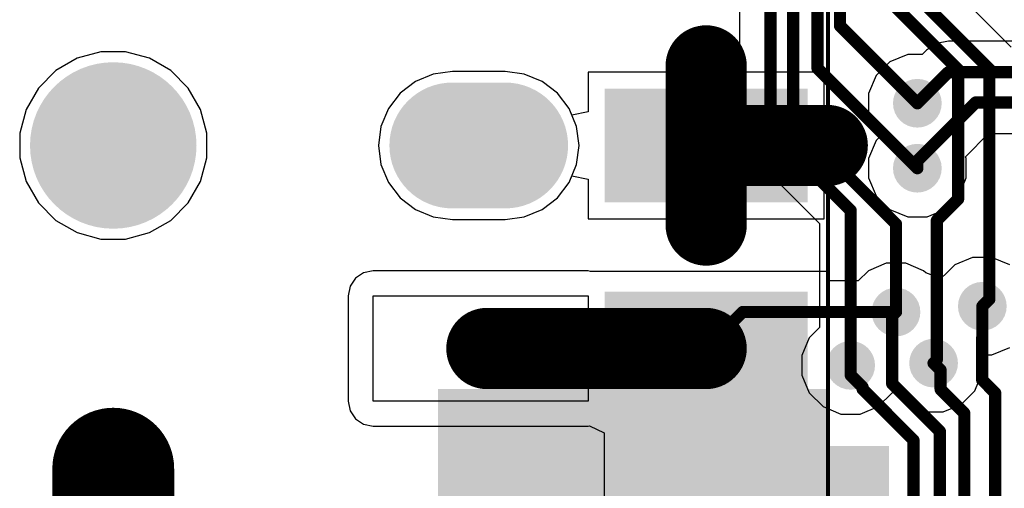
# Model space of a CAD drawing. Header units: inches. Extents: x 0.3 to 40.7, y 0 to 25.4.
# Tile 5 of 13: x 19.3 to 31.5, y 8.5 to 14.2. Entities that reach past the tile are written whole.
import ezdxf

# ---------------------------------------------------------------- set-up
doc = ezdxf.new("R2010")
doc.units = ezdxf.units.IN
for name, color, linetype in [('BOTTOM', 5, 'Continuous'), ('Bottom Solder', 6, 'Continuous'), ('Pad Holes', 156, 'Continuous'), ('TOP', 1, 'Continuous'), ('Top Assembly', 56, 'Continuous'), ('Top Solder', 216, 'Continuous'), ('Via Holes', 16, 'Continuous')]:
    doc.layers.add(name, color=color, linetype=linetype)

# ---------------------------------------------------------------- blocks, each defined once
blk = doc.blocks.new('PEC11J_9215F_S0015_2662')
at = {"layer": 'BOTTOM'}
h = blk.add_hatch(color=5, dxfattribs=at)
edge = h.paths.add_edge_path()
edge.add_arc((0, 0), 0.25, 0, 360)
h = blk.add_hatch(color=5, dxfattribs=at)
edge = h.paths.add_edge_path()
edge.add_arc((0, -4.5), 0.25, 0, 360)
at = {"layer": 'Bottom Solder'}
h = blk.add_hatch(color=6, dxfattribs=at)
edge = h.paths.add_edge_path()
edge.add_arc((0, 0), 0.3, 0, 360)
h = blk.add_hatch(color=6, dxfattribs=at)
edge = h.paths.add_edge_path()
edge.add_arc((0, -4.5), 0.3, 0, 360)
at = {"layer": 'Pad Holes'}
h = blk.add_hatch(color=7, dxfattribs=at)
edge = h.paths.add_edge_path()
edge.add_arc((0, 0), 1.025, 0, 360)
h = blk.add_hatch(color=7, dxfattribs=at)
edge = h.paths.add_edge_path()
edge.add_arc((0, -4.825), 0.775, 180, 360)
edge.add_line((0.775, -4.825), (0.775, -4.175))
edge.add_arc((0, -4.175), 0.775, 0, 180)
edge.add_line((-0.775, -4.175), (-0.775, -4.825))
at = {"layer": 'TOP'}
h = blk.add_hatch(color=1, dxfattribs=at)
edge = h.paths.add_edge_path()
edge.add_arc((0, 0), 0.25, 0, 360)
h = blk.add_hatch(color=1, dxfattribs=at)
edge = h.paths.add_edge_path()
edge.add_arc((0, -4.5), 0.25, 0, 360)
for points in [[(-3.15, -6.1), (-1.85, -6.1), (-1.85, -8.5), (-3.15, -8.5)], [(-0.65, -6.1), (0.65, -6.1), (0.65, -8.5), (-0.65, -8.5)], [(-3.75, -9.5), (-6.25, -9.5), (-6.25, -6.3), (-3.75, -6.3)]]:
    blk.add_hatch(color=1, dxfattribs=at).paths.add_polyline_path(points)
at = {"layer": 'Top Assembly'}
blk.add_hatch(color=56, dxfattribs=at).paths.add_polyline_path([(-7.5, -8.8), (-3, -8.8), (-3, -4), (-7.5, -4)])
at = {"layer": 'Top Solder'}
h = blk.add_hatch(color=216, dxfattribs=at)
edge = h.paths.add_edge_path()
edge.add_arc((0, 0), 0.3, 0, 360)
h = blk.add_hatch(color=216, dxfattribs=at)
edge = h.paths.add_edge_path()
edge.add_arc((0, -4.5), 0.3, 0, 360)
for points in [[(-3.2, -6.05), (-1.8, -6.05), (-1.8, -8.55), (-3.2, -8.55)], [(-0.7, -6.05), (0.7, -6.05), (0.7, -8.55), (-0.7, -8.55)], [(-3.7, -9.55), (-6.3, -9.55), (-6.3, -6.25), (-3.7, -6.25)]]:
    blk.add_hatch(color=216, dxfattribs=at).paths.add_polyline_path(points)
at = {"layer": 'Top Assembly', "const_width": 0.05}
blk.add_lwpolyline([(-7.5, -8.8), (7.5, -8.8)], dxfattribs=at)

msp = doc.modelspace()

# ---------------------------------------------------------------- hatches: boundary and pattern name
at = {"layer": 'BOTTOM'}
h = msp.add_hatch(color=5, dxfattribs=at)
edge = h.paths.add_edge_path()
edge.add_arc((30.4, 13.2), 0.3, 0, 360)
h = msp.add_hatch(color=5, dxfattribs=at)
edge = h.paths.add_edge_path()
edge.add_arc((30.4, 12.4), 0.3, 0, 360)
h = msp.add_hatch(color=5, dxfattribs=at)
edge = h.paths.add_edge_path()
edge.add_arc((30.137, 10.629), 0.3, 0, 360)
h = msp.add_hatch(color=5, dxfattribs=at)
edge = h.paths.add_edge_path()
edge.add_arc((31.2, 10.7), 0.3, 0, 360)
h = msp.add_hatch(color=5, dxfattribs=at)
edge = h.paths.add_edge_path()
edge.add_arc((29.579, 9.973), 0.3, 0, 360)
h = msp.add_hatch(color=5, dxfattribs=at)
edge = h.paths.add_edge_path()
edge.add_arc((30.6, 10), 0.3, 0, 360)
at = {"layer": 'TOP'}
h = msp.add_hatch(color=1, dxfattribs=at)
edge = h.paths.add_edge_path()
edge.add_arc((30.4, 13.2), 0.3, 0, 360)
h = msp.add_hatch(color=1, dxfattribs=at)
edge = h.paths.add_edge_path()
edge.add_arc((30.4, 12.4), 0.3, 0, 360)
h = msp.add_hatch(color=1, dxfattribs=at)
edge = h.paths.add_edge_path()
edge.add_arc((30.137, 10.629), 0.3, 0, 360)
h = msp.add_hatch(color=1, dxfattribs=at)
edge = h.paths.add_edge_path()
edge.add_arc((31.2, 10.7), 0.3, 0, 360)
h = msp.add_hatch(color=1, dxfattribs=at)
edge = h.paths.add_edge_path()
edge.add_arc((29.579, 9.973), 0.3, 0, 360)
h = msp.add_hatch(color=1, dxfattribs=at)
edge = h.paths.add_edge_path()
edge.add_arc((30.6, 10), 0.3, 0, 360)
at = {"layer": 'Via Holes'}
h = msp.add_hatch(color=7, dxfattribs=at)
edge = h.paths.add_edge_path()
edge.add_arc((30.4, 13.2), 0.15, 0, 360)
h = msp.add_hatch(color=7, dxfattribs=at)
edge = h.paths.add_edge_path()
edge.add_arc((30.4, 12.4), 0.15, 0, 360)
h = msp.add_hatch(color=7, dxfattribs=at)
edge = h.paths.add_edge_path()
edge.add_arc((31.2, 10.7), 0.15, 0, 360)
h = msp.add_hatch(color=7, dxfattribs=at)
edge = h.paths.add_edge_path()
edge.add_arc((30.137, 10.629), 0.15, 0, 360)
h = msp.add_hatch(color=7, dxfattribs=at)
edge = h.paths.add_edge_path()
edge.add_arc((29.579, 9.973), 0.15, 0, 360)
h = msp.add_hatch(color=7, dxfattribs=at)
edge = h.paths.add_edge_path()
edge.add_arc((30.6, 10), 0.15, 0, 360)

# ---------------------------------------------------------------- linework, layer by layer
at = {"layer": 'BOTTOM'}
for p, q in [((31.556, 13.892), (30.449, 14.999)), ((28.211, 14.798), (28.211, 12.866)), ((20.348, 13.832), (20.055, 13.754)), ((20.652, 13.832), (20.348, 13.832)), ((20.945, 13.754), (20.652, 13.832)), ((20.055, 13.754), (19.793, 13.602)), ((21.207, 13.602), (20.945, 13.754)), ((19.793, 13.602), (19.578, 13.387)), ((21.422, 13.387), (21.207, 13.602)), ((24.675, 13.59), (24.44, 13.559)), ((25.325, 13.59), (24.675, 13.59)), ((25.56, 13.559), (25.325, 13.59)), ((24.22, 13.468), (24.032, 13.323)), ((24.44, 13.559), (24.22, 13.468)), ((25.78, 13.468), (25.56, 13.559)), ((25.968, 13.323), (25.78, 13.468)), ((19.578, 13.387), (19.427, 13.125)), ((21.574, 13.125), (21.422, 13.387)), ((24.032, 13.323), (23.887, 13.135)), ((26.113, 13.135), (25.968, 13.323)), ((19.427, 13.125), (19.348, 12.832)), ((21.652, 12.832), (21.574, 13.125)), ((23.887, 13.135), (23.796, 12.915)), ((26.204, 12.915), (26.113, 13.135)), ((23.796, 12.915), (23.765, 12.68)), ((26.235, 12.68), (26.204, 12.915)), ((28.211, 12.866), (28.24, 12.719)), ((19.348, 12.832), (19.348, 12.528)), ((21.652, 12.528), (21.652, 12.832)), ((23.765, 12.68), (23.796, 12.445)), ((26.204, 12.445), (26.235, 12.68)), ((28.24, 12.719), (28.323, 12.595)), ((19.348, 12.528), (19.427, 12.235)), ((21.574, 12.235), (21.652, 12.528)), ((28.323, 12.595), (29.197, 11.721)), ((23.796, 12.445), (23.887, 12.225)), ((26.113, 12.225), (26.204, 12.445)), ((19.427, 12.235), (19.578, 11.973)), ((21.422, 11.973), (21.574, 12.235)), ((23.887, 12.225), (24.032, 12.037)), ((25.968, 12.037), (26.113, 12.225)), ((24.032, 12.037), (24.22, 11.892)), ((25.78, 11.892), (25.968, 12.037)), ((19.578, 11.973), (19.793, 11.758)), ((21.207, 11.758), (21.422, 11.973)), ((24.22, 11.892), (24.44, 11.801)), ((25.56, 11.801), (25.78, 11.892)), ((24.44, 11.801), (24.675, 11.77)), ((24.675, 11.77), (25.325, 11.77)), ((25.325, 11.77), (25.56, 11.801)), ((19.793, 11.758), (20.055, 11.607)), ((20.945, 11.607), (21.207, 11.758)), ((29.197, 11.721), (29.197, 10.439)), ((20.055, 11.607), (20.348, 11.528)), ((20.348, 11.528), (20.652, 11.528)), ((20.652, 11.528), (20.945, 11.607)), ((29.197, 10.439), (29.07, 10.313)), ((29.07, 10.313), (28.979, 10.092)), ((31.319, 10.1), (31.54, 10.191)), ((28.979, 10.092), (28.979, 9.853)), ((31.2, 9.881), (31.2, 10.1)), ((31.2, 10.1), (31.319, 10.1)), ((28.979, 9.853), (29.07, 9.633)), ((31.109, 9.66), (31.2, 9.881)), ((29.07, 9.633), (29.239, 9.464)), ((29.919, 9.464), (30.088, 9.633)), ((30.088, 9.633), (30.114, 9.638)), ((30.114, 9.638), (30.26, 9.491)), ((30.94, 9.491), (31.109, 9.66)), ((29.239, 9.464), (29.46, 9.373)), ((29.698, 9.373), (29.919, 9.464)), ((30.26, 9.491), (30.481, 9.4)), ((30.719, 9.4), (30.94, 9.491)), ((29.46, 9.373), (29.698, 9.373)), ((30.481, 9.4), (30.719, 9.4))]:
    msp.add_line(p, q, dxfattribs=at)
at = {"layer": 'BOTTOM', "const_width": 0.15}
for points in [[(29.17, 13.63), (29.17, 21.359)], [(29.447, 14.153), (29.447, 20.24)], [(28.87, 12.98), (28.87, 20.035)], [(28.593, 12.866), (28.593, 15.092)], [(30.067, 14.841), (31.286, 13.622)], [(29.757, 14.759), (30.902, 13.614)], [(29.447, 14.153), (30.4, 13.2)], [(29.17, 13.63), (30.4, 12.4)], [(30.902, 12.019), (30.902, 13.614)], [(31.286, 10.786), (31.286, 13.622)], [(28.87, 12.98), (30.137, 11.713)], [(28.593, 12.866), (29.579, 11.88)], [(30.639, 11.756), (30.902, 12.019)], [(29.579, 9.973), (29.579, 11.88)], [(30.137, 10.629), (30.137, 11.713)], [(30.639, 10.039), (30.639, 11.756)], [(31.2, 10.7), (31.286, 10.786)], [(30.6, 10), (30.639, 10.039)]]:
    msp.add_lwpolyline(points, dxfattribs=at)
at = {"layer": 'BOTTOM', "const_width": 0.075}
for points in [[(29.41, 14.153, 1), (29.485, 14.153, 1)], [(29.41, 14.153, 1), (29.485, 14.153, 1)], [(29.133, 13.63, 1), (29.208, 13.63, 1)], [(29.133, 13.63, 1), (29.208, 13.63, 1)], [(30.865, 13.614, 1), (30.94, 13.614, 1)], [(30.865, 13.614, 1), (30.94, 13.614, 1)], [(31.249, 13.622, 1), (31.324, 13.622, 1)], [(31.249, 13.622, 1), (31.324, 13.622, 1)], [(30.362, 13.2, 1), (30.438, 13.2, 1)], [(28.833, 12.98, 1), (28.908, 12.98, 1)], [(28.833, 12.98, 1), (28.908, 12.98, 1)], [(28.556, 12.866, 1), (28.631, 12.866, 1)], [(28.556, 12.866, 1), (28.631, 12.866, 1)], [(30.362, 12.4, 1), (30.438, 12.4, 1)], [(30.865, 12.019, 1), (30.94, 12.019, 1)], [(30.865, 12.019, 1), (30.94, 12.019, 1)], [(29.542, 11.88, 1), (29.617, 11.88, 1)], [(29.542, 11.88, 1), (29.617, 11.88, 1)], [(30.1, 11.713, 1), (30.175, 11.713, 1)], [(30.1, 11.713, 1), (30.175, 11.713, 1)], [(30.602, 11.756, 1), (30.677, 11.756, 1)], [(30.602, 11.756, 1), (30.677, 11.756, 1)], [(31.249, 10.786, 1), (31.324, 10.786, 1)], [(31.249, 10.786, 1), (31.324, 10.786, 1)], [(30.1, 10.629, 1), (30.175, 10.629, 1)], [(31.163, 10.7, 1), (31.238, 10.7, 1)], [(30.562, 10, 1), (30.638, 10, 1)], [(30.602, 10.039, 1), (30.677, 10.039, 1)], [(30.602, 10.039, 1), (30.677, 10.039, 1)], [(29.542, 9.973, 1), (29.617, 9.973, 1)]]:
    msp.add_lwpolyline(points, format="xyb", close=True, dxfattribs=at)
at = {"layer": 'TOP'}
for p, q in [((30.783, 13.966), (30.637, 13.937)), ((33.883, 13.966), (30.783, 13.966)), ((20.348, 13.832), (20.055, 13.754)), ((20.652, 13.832), (20.348, 13.832)), ((20.945, 13.754), (20.652, 13.832)), ((30.513, 13.854), (30.459, 13.8)), ((30.637, 13.937), (30.513, 13.854)), ((20.055, 13.754), (19.793, 13.602)), ((21.207, 13.602), (20.945, 13.754)), ((30.06, 13.709), (29.891, 13.54)), ((30.281, 13.8), (30.06, 13.709)), ((30.459, 13.8), (30.281, 13.8)), ((19.793, 13.602), (19.578, 13.387)), ((21.422, 13.387), (21.207, 13.602)), ((24.675, 13.59), (24.44, 13.559)), ((25.325, 13.59), (24.675, 13.59)), ((25.56, 13.559), (25.325, 13.59)), ((27.7, 13.584), (26.346, 13.584)), ((26.346, 13.584), (26.346, 13.095)), ((27.7, 12.68), (27.7, 13.584)), ((29.254, 13.584), (27.9, 13.584)), ((27.9, 13.584), (27.9, 12.78)), ((29.254, 12.78), (29.254, 13.584)), ((24.22, 13.468), (24.032, 13.323)), ((24.44, 13.559), (24.22, 13.468)), ((25.78, 13.468), (25.56, 13.559)), ((25.968, 13.323), (25.78, 13.468)), ((29.891, 13.54), (29.8, 13.319)), ((19.578, 13.387), (19.427, 13.125)), ((21.574, 13.125), (21.422, 13.387)), ((24.032, 13.323), (23.887, 13.135)), ((26.113, 13.135), (25.968, 13.323)), ((29.8, 13.319), (29.8, 13.081)), ((19.427, 13.125), (19.348, 12.832)), ((21.652, 12.832), (21.574, 13.125)), ((23.887, 13.135), (23.796, 12.915)), ((26.146, 13.055), (26.113, 13.135)), ((26.346, 13.095), (26.146, 13.055)), ((29.8, 13.081), (29.891, 12.86)), ((23.796, 12.915), (23.765, 12.68)), ((29.891, 12.86), (29.951, 12.8)), ((19.348, 12.832), (19.348, 12.528)), ((21.652, 12.528), (21.652, 12.832)), ((27.9, 12.78), (29.254, 12.78)), ((29.891, 12.74), (29.8, 12.519)), ((29.951, 12.8), (29.891, 12.74)), ((30.991, 12.541), (31.278, 12.828)), ((31.278, 12.828), (33.604, 12.828)), ((23.765, 12.68), (23.796, 12.445)), ((27.7, 11.776), (27.7, 12.68)), ((19.348, 12.528), (19.427, 12.235)), ((21.574, 12.235), (21.652, 12.528)), ((29.254, 12.58), (27.9, 12.58)), ((27.9, 12.58), (27.9, 11.776)), ((29.254, 11.776), (29.254, 12.58)), ((29.8, 12.519), (29.8, 12.281)), ((31, 12.519), (30.991, 12.541)), ((31, 12.281), (31, 12.519)), ((23.796, 12.445), (23.887, 12.225)), ((26.113, 12.225), (26.146, 12.305)), ((26.146, 12.305), (26.346, 12.265)), ((26.346, 12.265), (26.346, 11.776)), ((29.8, 12.281), (29.891, 12.06)), ((30.909, 12.06), (31, 12.281)), ((19.427, 12.235), (19.578, 11.973)), ((21.422, 11.973), (21.574, 12.235)), ((23.887, 12.225), (24.032, 12.037)), ((25.968, 12.037), (26.113, 12.225)), ((24.032, 12.037), (24.22, 11.892)), ((25.78, 11.892), (25.968, 12.037)), ((29.891, 12.06), (30.06, 11.891)), ((30.74, 11.891), (30.909, 12.06)), ((19.578, 11.973), (19.793, 11.758)), ((21.207, 11.758), (21.422, 11.973)), ((24.22, 11.892), (24.44, 11.801)), ((25.56, 11.801), (25.78, 11.892)), ((30.06, 11.891), (30.281, 11.8)), ((30.519, 11.8), (30.74, 11.891)), ((24.44, 11.801), (24.675, 11.77)), ((24.675, 11.77), (25.325, 11.77)), ((25.325, 11.77), (25.56, 11.801)), ((26.346, 11.776), (27.7, 11.776)), ((27.9, 11.776), (29.254, 11.776)), ((30.281, 11.8), (30.519, 11.8)), ((19.793, 11.758), (20.055, 11.607)), ((20.945, 11.607), (21.207, 11.758)), ((20.055, 11.607), (20.348, 11.528)), ((20.348, 11.528), (20.652, 11.528)), ((20.652, 11.528), (20.945, 11.607)), ((31.081, 11.3), (30.86, 11.209)), ((31.319, 11.3), (31.081, 11.3)), ((31.54, 11.209), (31.319, 11.3)), ((30.018, 11.229), (29.798, 11.138)), ((30.257, 11.229), (30.018, 11.229)), ((30.477, 11.138), (30.257, 11.229)), ((30.86, 11.209), (30.764, 11.113)), ((23.484, 11.046), (23.417, 10.947)), ((23.583, 11.113), (23.484, 11.046)), ((23.7, 11.136), (23.583, 11.113)), ((26.346, 11.136), (23.7, 11.136)), ((26.376, 11.13), (26.346, 11.136)), ((29.3, 11.13), (26.376, 11.13)), ((29.3, 11.012), (29.3, 11.13)), ((29.798, 11.138), (29.671, 11.012)), ((30.504, 11.111), (30.477, 11.138)), ((30.691, 11.04), (30.504, 11.111)), ((30.764, 11.113), (30.691, 11.04)), ((23.417, 10.947), (23.394, 10.83)), ((29.671, 11.012), (29.3, 11.012)), ((23.394, 10.83), (23.394, 9.53)), ((23.7, 9.53), (23.7, 10.83)), ((23.7, 10.83), (26.346, 10.83)), ((26.346, 10.83), (26.346, 10.28)), ((26.346, 10.28), (27.8, 10.28)), ((27.8, 10.28), (27.8, 10.08)), ((27.8, 10.08), (26.346, 10.08)), ((26.346, 10.08), (26.346, 9.53)), ((23.394, 9.53), (23.417, 9.413)), ((26.346, 9.53), (23.7, 9.53)), ((23.417, 9.413), (23.484, 9.314)), ((23.484, 9.314), (23.583, 9.247)), ((23.583, 9.247), (23.7, 9.224)), ((23.7, 9.224), (26.346, 9.224)), ((26.346, 9.224), (26.364, 9.228)), ((26.364, 9.228), (26.546, 9.14)), ((26.546, 9.14), (26.546, 7.78))]:
    msp.add_line(p, q, dxfattribs=at)
for points, const_width in [([(27.8, 12.68), (27.8, 13.66)], 1), ([(30.4, 13.2), (30.783, 13.583)], 0.15), ([(30.783, 13.583), (34.041, 13.583)], 0.15), ([(30.4, 12.49), (31.12, 13.21)], 0.15), ([(31.12, 13.21), (35.696, 13.21)], 0.15), ([(27.8, 12.68), (29.291, 12.68)], 1), ([(27.8, 11.7), (27.8, 12.68)], 1), ([(30.4, 12.4), (30.4, 12.49)], 0.15), ([(25.1, 10.18), (27.8, 10.18)], 1), ([(27.8, 10.18), (28.249, 10.629)], 0.15), ([(28.249, 10.629), (30.137, 10.629)], 0.15), ([(30.091, 10.583), (30.137, 10.629)], 0.15), ([(31.2, 10.31), (31.2, 10.7)], 0.15), ([(30.091, 9.745), (30.091, 10.583)], 0.15), ([(31.198, 10.308), (31.2, 10.31)], 0.15), ([(31.198, 9.794), (31.198, 10.308)], 0.15), ([(30.6, 10), (30.686, 9.914)], 0.15), ([(29.579, 9.851), (29.579, 9.973)], 0.15), ([(30.686, 9.676), (30.686, 9.914)], 0.15), ([(29.579, 9.851), (29.727, 9.703)], 0.15), ([(30.091, 9.745), (30.677, 9.159)], 0.15), ([(31.198, 9.794), (31.358, 9.633)], 0.15), ([(29.727, 9.678), (29.727, 9.703)], 0.15), ([(29.727, 9.678), (30.353, 9.051)], 0.15), ([(30.686, 9.676), (30.978, 9.384)], 0.15), ([(31.358, 6.842), (31.358, 9.633)], 0.15), ([(30.978, 6.022), (30.978, 9.384)], 0.15), ([(20.5, 6.305), (20.5, 8.7)], 1.5), ([(30.677, 5.083), (30.677, 9.159)], 0.15), ([(30.353, 4.667), (30.353, 9.051)], 0.15)]:
    msp.add_lwpolyline(points, dxfattribs=dict(at, const_width=const_width))
for points, const_width in [([(27.55, 13.66, 1), (28.05, 13.66, 1)], 0.5), ([(30.746, 13.583, 1), (30.821, 13.583, 1)], 0.075), ([(30.746, 13.583, 1), (30.821, 13.583, 1)], 0.075), ([(30.362, 13.2, 1), (30.438, 13.2, 1)], 0.075), ([(31.082, 13.21, 1), (31.157, 13.21, 1)], 0.075), ([(31.082, 13.21, 1), (31.157, 13.21, 1)], 0.075), ([(27.55, 12.68, 1), (28.05, 12.68, 1)], 0.5), ([(27.55, 12.68, 1), (28.05, 12.68, 1)], 0.5), ([(27.55, 12.68, 1), (28.05, 12.68, 1)], 0.5), ([(29.041, 12.68, 1), (29.541, 12.68, 1)], 0.5), ([(30.362, 12.49, 1), (30.438, 12.49, 1)], 0.075), ([(30.362, 12.49, 1), (30.438, 12.49, 1)], 0.075), ([(30.362, 12.4, 1), (30.438, 12.4, 1)], 0.075), ([(27.55, 11.7, 1), (28.05, 11.7, 1)], 0.5), ([(24.85, 10.18, 1), (25.35, 10.18, 1)], 0.5), ([(27.55, 10.18, 1), (28.05, 10.18, 1)], 0.5), ([(28.212, 10.629, 1), (28.287, 10.629, 1)], 0.075), ([(28.212, 10.629, 1), (28.287, 10.629, 1)], 0.075), ([(30.1, 10.629, 1), (30.175, 10.629, 1)], 0.075), ([(30.1, 10.629, 1), (30.175, 10.629, 1)], 0.075), ([(31.163, 10.7, 1), (31.238, 10.7, 1)], 0.075), ([(30.053, 10.583, 1), (30.128, 10.583, 1)], 0.075), ([(30.053, 10.583, 1), (30.128, 10.583, 1)], 0.075), ([(31.16, 10.308, 1), (31.236, 10.308, 1)], 0.075), ([(31.16, 10.308, 1), (31.236, 10.308, 1)], 0.075), ([(31.163, 10.31, 1), (31.238, 10.31, 1)], 0.075), ([(31.163, 10.31, 1), (31.238, 10.31, 1)], 0.075), ([(27.763, 10.18, 1), (27.838, 10.18, 1)], 0.075), ([(30.562, 10, 1), (30.638, 10, 1)], 0.075), ([(29.542, 9.973, 1), (29.617, 9.973, 1)], 0.075), ([(30.649, 9.914, 1), (30.724, 9.914, 1)], 0.075), ([(30.649, 9.914, 1), (30.724, 9.914, 1)], 0.075), ([(29.542, 9.851, 1), (29.617, 9.851, 1)], 0.075), ([(29.542, 9.851, 1), (29.617, 9.851, 1)], 0.075), ([(30.053, 9.745, 1), (30.128, 9.745, 1)], 0.075), ([(30.053, 9.745, 1), (30.128, 9.745, 1)], 0.075), ([(31.16, 9.794, 1), (31.236, 9.794, 1)], 0.075), ([(31.16, 9.794, 1), (31.236, 9.794, 1)], 0.075), ([(29.689, 9.703, 1), (29.764, 9.703, 1)], 0.075), ([(29.689, 9.703, 1), (29.764, 9.703, 1)], 0.075), ([(29.689, 9.678, 1), (29.764, 9.678, 1)], 0.075), ([(29.689, 9.678, 1), (29.764, 9.678, 1)], 0.075), ([(30.649, 9.676, 1), (30.724, 9.676, 1)], 0.075), ([(30.649, 9.676, 1), (30.724, 9.676, 1)], 0.075), ([(31.321, 9.633, 1), (31.396, 9.633, 1)], 0.075), ([(31.321, 9.633, 1), (31.396, 9.633, 1)], 0.075), ([(30.94, 9.384, 1), (31.015, 9.384, 1)], 0.075), ([(30.94, 9.384, 1), (31.015, 9.384, 1)], 0.075), ([(20.125, 8.7, 1), (20.875, 8.7, 1)], 0.75), ([(30.639, 9.159, 1), (30.715, 9.159, 1)], 0.075), ([(30.639, 9.159, 1), (30.715, 9.159, 1)], 0.075), ([(30.315, 9.051, 1), (30.39, 9.051, 1)], 0.075), ([(30.315, 9.051, 1), (30.39, 9.051, 1)], 0.075)]:
    msp.add_lwpolyline(points, format="xyb", close=True, dxfattribs=dict(at, const_width=const_width))

# ---------------------------------------------------------------- block references
at = {"rotation": 90}
msp.add_blockref('PEC11J_9215F_S0015_2662', (20.5, 12.68), dxfattribs=at)

doc.saveas('drawing.dxf')
